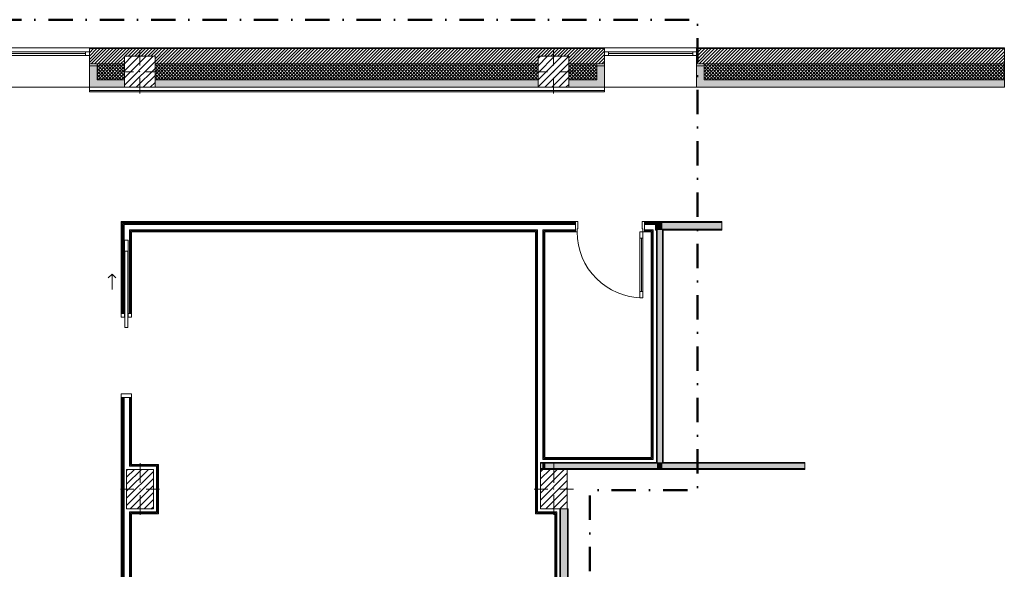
# Model space of a CAD drawing. Header units: millimetres. Extents: x -40968 to 11883, y -17757 to 4746.
# Tile 29 of 29: x -966 to 11883, y -2428 to 4746. Entities that reach past the tile are written whole.
import ezdxf

# ---------------------------------------------------------------- set-up
doc = ezdxf.new("R2010")
doc.units = ezdxf.units.MM
doc.header["$MEASUREMENT"] = 0
doc.linetypes.add('Punto & Rayas', pattern=[670.277762, 317.5, -176.388889, 0, -176.388874])
doc.linetypes.add('Wipeout_Contour', pattern=[1000, 0, -1000])
for name, color, linetype, lineweight, true_color in [('01_2D_Ambit_Pluma_Nº__242', 7, 'Continuous', 50, 0xfb0013), ('12_FAÇ_Façana_Pluma_Nº__102', 7, 'Continuous', 5, 0xcccccc), ('12_FAÇ_Façana_Pluma_Nº__174', 7, 'Continuous', 13, 0xe4ad2c), ('12_FAÇ_Façana_Pluma_Nº__176', 7, 'Continuous', 15, 0x93a0c6), ('12_FAÇ_Façana_Pluma_Nº__43', 7, 'Continuous', 5, 0xa4a4a6), ('Nuevo_08_E_Envans secs_Pluma_Nº__176', 7, 'Continuous', 15, 0x93a0c6), ('Nuevo_08_E_Envans secs_Pluma_Nº__78', 7, 'Continuous', 5, 0x00bb5e), ('Nuevo_Puertas Archicad_Pluma_Nº__23', 7, 'Continuous', 5, 0xa4a4a6), ('Nuevo_Puertas Archicad_Pluma_Nº__3', 7, 'Continuous', 5, 0xa4a4a4), ('Ventanas Archicad_Pluma_Nº__23', 7, 'Continuous', 5, 0xa4a4a6), ('Ventanas Archicad_Pluma_Nº__3', 7, 'Continuous', 5, 0xa4a4a4), ('Ventanas Archicad_Pluma_Nº__43', 7, 'Continuous', 5, 0xa4a4a6)]:
    doc.layers.add(name, color=color, linetype=linetype, lineweight=lineweight, true_color=true_color)
for name, color, linetype in [('10_ESTR_Pilars', 7, 'Continuous'), ('12_FAÇ_Façana', 7, 'Continuous'), ('Nuevo_08_E_Envans secs', 7, 'Continuous'), ('Nuevo_Puertas Archicad', 7, 'Continuous'), ('Ventanas Archicad', 7, 'Continuous')]:
    doc.layers.add(name, color=color, linetype=linetype)
for name, color, linetype, lineweight in [('10_ESTR_Pilars_Pluma_Nº__20', 1, 'Continuous', 5), ('10_ESTR_Pilars_Pluma_Nº__28', 7, 'Continuous', 20), ('10_ESTR_Pilars_Pluma_Nº__42', 8, 'Continuous', 25), ('12_FAÇ_Façana_Pluma_Nº__2', 8, 'Continuous', 5), ('12_FAÇ_Façana_Pluma_Nº__7', 7, 'Continuous', 5), ('Nuevo_08_E_Envans secs_Pluma_Nº__25', 5, 'Continuous', 5), ('Nuevo_08_E_Envans secs_Pluma_Nº__7', 7, 'Continuous', 5), ('Nuevo_Puertas Archicad_Pluma_Nº__1', 7, 'Continuous', 5), ('Ventanas Archicad_Pluma_Nº__7', 7, 'Continuous', 5)]:
    doc.layers.add(name, color=color, linetype=linetype, lineweight=lineweight)
pattern_1 = [(45, (0, 0), (-21.2132, 21.2132), [])]
pattern_2 = [(45, (0, 0), (-21.2132, 21.2132), []), (135, (0, 0), (21.2132, 21.2132), [])]
pattern_3 = [(0, (0, 0), (0, 75), [0, -75])]
pattern_4 = [(0, (0, 0), (0, 779.42), [48.75, -401.25]), (0, (225, 389.7), (0, 779.4), [48.75, -401.25]), (60, (0, 0), (-675, 389.7), [48.75, -401.25]), (60, (450, 0), (-675, 389.7), [48.75, -401.25]), (120, (48.75, 0), (675, 389.7), [48.75, -401.25]), (120, (498.75, 0), (675, 389.7), [48.75, -401.25]), (0, (0, 75), (0, 150), [0, -150, 0, -225]), (45, (75, 75), (-106.066, 106.066), [0, -112.5, 0, -187.5])]
pattern_5 = [(45, (0, 0), (-45.96194, 45.96194), [])]

# ---------------------------------------------------------------- blocks, each defined once
blk = doc.blocks.new('Ventana Vertical Multi-Faja 27_3')
at = {"layer": 'Ventanas Archicad_Pluma_Nº__23', "color": 253, "linetype": 'Continuous', "lineweight": 5, "true_color": 0xa4a4a6}
for p, q in [((-600, 0), (-550, 0)), ((-550, 0), (-550, -50)), ((550, -50), (550, 0)), ((550, 0), (600, 0)), ((-550, -50), (-600, -50)), ((600, -50), (550, -50))]:
    blk.add_line(p, q, dxfattribs=at)
at = {"layer": 'Ventanas Archicad_Pluma_Nº__3', "color": 253, "linetype": 'Continuous', "lineweight": 5, "true_color": 0xa4a4a4}
for p, q in [((-600, 50), (600, 50)), ((-550, 0), (550, 0)), ((-550, -25), (550, -25)), ((550, -50), (-550, -50)), ((-600, -465), (600, -465))]:
    blk.add_line(p, q, dxfattribs=at)
at = {"layer": 'Ventanas Archicad_Pluma_Nº__43', "color": 253, "linetype": 'Continuous', "lineweight": 5, "true_color": 0xa4a4a6}
for p, q in [((-600, -160), (-600, -185)), ((600, -160), (600, -185))]:
    blk.add_line(p, q, dxfattribs=at)
at = {"layer": 'Ventanas Archicad_Pluma_Nº__7', "color": 7, "linetype": 'Continuous', "lineweight": 5}
for p, q in [((-600, 50), (-600, 40)), ((-600, 40), (-600, 0)), ((-600, 0), (-600, -50)), ((-600, 0), (-600, -50)), ((600, 50), (600, 40)), ((600, 40), (600, 0)), ((600, 0), (600, -50)), ((600, 0), (600, -50)), ((-600, -50), (-600, -160)), ((600, -50), (600, -160)), ((-600, -185), (-600, -365)), ((-600, -185), (-600, -365)), ((600, -185), (600, -365)), ((600, -185), (600, -365)), ((-600, -365), (-600, -465)), ((-600, -365), (-600, -465)), ((600, -365), (600, -465)), ((600, -365), (600, -465))]:
    blk.add_line(p, q, dxfattribs=at)
blk = doc.blocks.new('Ventana Vertical Multi-Faja 27_4')
at = {"layer": 'Ventanas Archicad_Pluma_Nº__23', "color": 253, "linetype": 'Continuous', "lineweight": 5, "true_color": 0xa4a4a6}
for p, q in [((-600, 0), (-550, 0)), ((-550, 0), (-550, -50)), ((550, -50), (550, 0)), ((550, 0), (600, 0)), ((-550, -50), (-600, -50)), ((600, -50), (550, -50))]:
    blk.add_line(p, q, dxfattribs=at)
at = {"layer": 'Ventanas Archicad_Pluma_Nº__3', "color": 253, "linetype": 'Continuous', "lineweight": 5, "true_color": 0xa4a4a4}
for p, q in [((-600, 50), (600, 50)), ((-550, 0), (550, 0)), ((-550, -25), (550, -25)), ((550, -50), (-550, -50)), ((-600, -465), (600, -465))]:
    blk.add_line(p, q, dxfattribs=at)
at = {"layer": 'Ventanas Archicad_Pluma_Nº__43', "color": 253, "linetype": 'Continuous', "lineweight": 5, "true_color": 0xa4a4a6}
for p, q in [((-600, -160), (-600, -185)), ((600, -160), (600, -185))]:
    blk.add_line(p, q, dxfattribs=at)
at = {"layer": 'Ventanas Archicad_Pluma_Nº__7', "color": 7, "linetype": 'Continuous', "lineweight": 5}
for p, q in [((-600, 50), (-600, 40)), ((-600, 40), (-600, 0)), ((-600, 0), (-600, -50)), ((-600, 0), (-600, -50)), ((600, 50), (600, 40)), ((600, 40), (600, 0)), ((600, 0), (600, -50)), ((600, 0), (600, -50)), ((-600, -50), (-600, -160)), ((600, -50), (600, -160)), ((-600, -185), (-600, -365)), ((-600, -185), (-600, -365)), ((600, -185), (600, -365)), ((600, -185), (600, -365)), ((-600, -365), (-600, -465)), ((-600, -365), (-600, -465)), ((600, -365), (600, -465)), ((600, -365), (600, -465))]:
    blk.add_line(p, q, dxfattribs=at)
blk = doc.blocks.new('Muro_3_3', base_point=(11883, 4378))
at = {"layer": '12_FAÇ_Façana', "linetype": 'Continuous', "lineweight": 0, "true_color": 0x000000}
h = blk.add_hatch(dxfattribs=at)
h.set_pattern_fill('Yeso_0003', color=18, style=0, pattern_type=2)
h.set_pattern_definition(pattern_3)
h.paths.add_polyline_path([(-57, 4168), (-57, 4143), (43, 4143), (43, 4168)])
h = blk.add_hatch(dxfattribs=at)
h.set_pattern_fill('Yeso_0003', color=18, style=0, pattern_type=2)
h.set_pattern_definition(pattern_3)
h.paths.add_polyline_path([(6667, 4168), (6567, 4168), (6567, 4143), (6667, 4143)])
h = blk.add_hatch(dxfattribs=at)
h.set_pattern_fill('Yeso_0003', color=18, style=0, pattern_type=2)
h.set_pattern_definition(pattern_3)
h.paths.add_polyline_path([(7867, 4168), (7867, 4143), (7967, 4143), (7967, 4168)])
at = {"layer": '12_FAÇ_Façana_Pluma_Nº__102', "linetype": 'Continuous', "lineweight": 0, "true_color": 0xe5e5e5}
for points in [[(43, 3963), (43, 4143), (-57, 4143), (-57, 3863)], [(6567, 3963), (6667, 3863), (6667, 4143), (6567, 4143)], [(7967, 3963), (7967, 4143), (7867, 4143), (7867, 3863)], [(-57, 3863), (400, 3863), (400, 3963), (43, 3963)], [(800, 3963), (800, 3863), (5800, 3863), (5800, 3963)], [(6200, 3863), (6667, 3863), (6567, 3963), (6200, 3963)], [(7867, 3863), (11883, 3863), (11883, 3963), (7967, 3963)]]:
    blk.add_hatch(color=254, dxfattribs=at).paths.add_polyline_path(points)
at = {"layer": '12_FAÇ_Façana_Pluma_Nº__174', "linetype": 'Continuous', "lineweight": 13, "true_color": 0xe4ad2c}
h = blk.add_hatch(dxfattribs=at)
h.set_pattern_fill('SATE_Aislamiento_0003', color=42, style=0, pattern_type=2)
h.set_pattern_definition(pattern_2)
h.paths.add_polyline_path([(400, 4168), (43, 4168), (43, 4143), (43, 3963), (400, 3963)])
h = blk.add_hatch(dxfattribs=at)
h.set_pattern_fill('SATE_Aislamiento_0003', color=42, style=0, pattern_type=2)
h.set_pattern_definition(pattern_2)
h.paths.add_polyline_path([(800, 3963), (5800, 3963), (5800, 4168), (800, 4168)])
h = blk.add_hatch(dxfattribs=at)
h.set_pattern_fill('SATE_Aislamiento_0003', color=42, style=0, pattern_type=2)
h.set_pattern_definition(pattern_2)
h.paths.add_polyline_path([(6200, 4168), (6200, 3963), (6567, 3963), (6567, 4143), (6567, 4168)])
h = blk.add_hatch(dxfattribs=at)
h.set_pattern_fill('SATE_Aislamiento_0003', color=42, style=0, pattern_type=2)
h.set_pattern_definition(pattern_2)
h.paths.add_polyline_path([(11883, 4168), (7967, 4168), (7967, 4143), (7967, 3963), (11883, 3963)])
at = {"layer": '12_FAÇ_Façana_Pluma_Nº__176', "linetype": 'Continuous', "lineweight": 0, "true_color": 0x495063}
for points in [[(-57, 4378), (-57, 4368), (6667, 4368), (6667, 4378)], [(7867, 4368), (11883, 4368), (11883, 4378), (7867, 4378)]]:
    blk.add_hatch(color=251, dxfattribs=at).paths.add_polyline_path(points)
at = {"layer": '12_FAÇ_Façana_Pluma_Nº__2', "linetype": 'Continuous', "lineweight": 5}
h = blk.add_hatch(dxfattribs=at)
h.set_pattern_fill('Ceramic_0003', color=8, style=0, pattern_type=2)
h.set_pattern_definition(pattern_1)
h.paths.add_polyline_path([(-57, 4168), (400, 4168), (400, 4268), (800, 4268), (800, 4168), (5800, 4168), (5800, 4268), (6200, 4268), (6200, 4168), (6667, 4168), (6667, 4368), (-57, 4368)])
h = blk.add_hatch(dxfattribs=at)
h.set_pattern_fill('Ceramic_0003', color=8, style=0, pattern_type=2)
h.set_pattern_definition(pattern_1)
h.paths.add_polyline_path([(11883, 4368), (7867, 4368), (7867, 4168), (11883, 4168)])
at = {"layer": '12_FAÇ_Façana_Pluma_Nº__43', "color": 253, "linetype": 'Continuous', "lineweight": 5, "true_color": 0xa4a4a6}
for p, q in [((-57, 4168), (-57, 4143)), ((43, 4168), (-57, 4168)), ((-57, 4143), (43, 4143)), ((43, 4143), (43, 4168)), ((6567, 4168), (6667, 4168)), ((6567, 4143), (6567, 4168)), ((6667, 4143), (6567, 4143)), ((6667, 4168), (6667, 4143)), ((7867, 4168), (7867, 4143)), ((7967, 4168), (7867, 4168)), ((7867, 4143), (7967, 4143)), ((7967, 4143), (7967, 4168))]:
    blk.add_line(p, q, dxfattribs=at)
at = {"layer": '12_FAÇ_Façana_Pluma_Nº__7', "color": 7, "linetype": 'Continuous', "lineweight": 5}
for p, q in [((-57, 4378), (-57, 4368)), ((6667, 4378), (6667, 4368)), ((7867, 4378), (7867, 4368)), ((6667, 4368), (-57, 4368)), ((-57, 4368), (-57, 4328)), ((-57, 4328), (-57, 4278)), ((-57, 4278), (-57, 4168)), ((6667, 4368), (6667, 4328)), ((6667, 4328), (6667, 4278)), ((6667, 4278), (6667, 4168)), ((11883, 4368), (7867, 4368)), ((7867, 4368), (7867, 4328)), ((7867, 4328), (7867, 4278)), ((7867, 4278), (7867, 4168)), ((-57, 4143), (-57, 3963)), ((-57, 4143), (-57, 3963)), ((400, 4168), (43, 4168)), ((43, 3963), (43, 4143)), ((5800, 4168), (800, 4168)), ((6567, 4168), (6200, 4168)), ((6567, 3963), (6567, 4143)), ((6667, 4143), (6667, 3963)), ((6667, 4143), (6667, 3963)), ((7867, 4143), (7867, 3963)), ((7867, 4143), (7867, 3963)), ((11883, 4168), (7967, 4168)), ((7967, 3963), (7967, 4143)), ((-57, 3963), (-57, 3863)), ((-57, 3963), (-57, 3863)), ((43, 3963), (400, 3963)), ((800, 3963), (5800, 3963)), ((6200, 3963), (6567, 3963)), ((6667, 3963), (6667, 3863)), ((6667, 3963), (6667, 3863)), ((7867, 3963), (7867, 3863)), ((7867, 3963), (7867, 3863)), ((7967, 3963), (11883, 3963))]:
    blk.add_line(p, q, dxfattribs=at)
at = {"layer": '12_FAÇ_Façana_Pluma_Nº__7', "color": 7, "linetype": 'Continuous', "lineweight": 5, "flags": 128}
for points in [[(6667, 4378), (-57, 4378)], [(11883, 4378), (7867, 4378)], [(11883, 3863), (11883, 4378)], [(-57, 3863), (400, 3863)], [(800, 3863), (5800, 3863)], [(6200, 3863), (6667, 3863)], [(7867, 3863), (11883, 3863)]]:
    blk.add_lwpolyline(points, dxfattribs=at)
at = {"layer": 'Ventanas Archicad', "color": 253, "linetype": 'Continuous', "lineweight": 5, "true_color": 0xa4a4a6, "zscale": 1000}
for name, p in [('Ventana Vertical Multi-Faja 27_3', (-657, 4328)), ('Ventana Vertical Multi-Faja 27_4', (7267, 4328))]:
    blk.add_blockref(name, p, dxfattribs=at)
blk = doc.blocks.new('Muro_59_3', base_point=(8198, 2000))
at = {"layer": '12_FAÇ_Façana_Pluma_Nº__102', "linetype": 'Continuous', "lineweight": 0, "true_color": 0xe5e5e5}
for points in [[(7352, 2100), (7332, 2100), (7332, 2010), (7352, 2010)], [(7352, 2010), (7422, 2010), (7422, 2100), (7352, 2100)], [(7422, 2010), (8198, 2010), (8198, 2100), (7422, 2100)]]:
    blk.add_hatch(color=254, dxfattribs=at).paths.add_polyline_path(points)
at = {"layer": '12_FAÇ_Façana_Pluma_Nº__176', "linetype": 'Continuous', "lineweight": 0, "true_color": 0x495063}
for points in [[(8198, 2110), (7332, 2110), (7332, 2100), (8198, 2100)], [(7342, 2010), (7332, 2010), (7332, 2000), (7342, 2000)], [(7342, 2000), (7352, 2000), (7352, 2010), (7342, 2010)], [(7422, 2000), (7432, 2000), (7432, 2010), (7422, 2010)], [(7432, 2000), (8198, 2000), (8198, 2010), (7432, 2010)]]:
    blk.add_hatch(color=251, dxfattribs=at).paths.add_polyline_path(points)
at = {"layer": '12_FAÇ_Façana_Pluma_Nº__7', "color": 7, "linetype": 'Continuous', "lineweight": 5}
for p, q in [((7352, 2100), (7332, 2100)), ((7422, 2100), (7352, 2100)), ((8198, 2100), (7422, 2100)), ((7332, 2010), (7352, 2010)), ((7352, 2010), (7352, 2000)), ((7422, 2000), (7422, 2010)), ((7422, 2010), (8198, 2010))]:
    blk.add_line(p, q, dxfattribs=at)
at = {"layer": '12_FAÇ_Façana_Pluma_Nº__7', "color": 7, "linetype": 'Continuous', "lineweight": 5, "flags": 128}
for points in [[(8198, 2110), (7332, 2110)], [(7332, 2110), (7332, 2000)], [(8198, 2000), (8198, 2110)], [(7332, 2000), (7342, 2000)], [(7432, 2000), (8198, 2000)]]:
    blk.add_lwpolyline(points, dxfattribs=at)
blk = doc.blocks.new('Muro_71_3', base_point=(5832, -1124))
at = {"layer": '12_FAÇ_Façana_Pluma_Nº__102', "linetype": 'Continuous', "lineweight": 0, "true_color": 0xe5e5e5}
for points in [[(7352, -1044), (5832, -1044), (5832, -1114), (7352, -1114)], [(7422, -1044), (7352, -1044), (7352, -1114), (7422, -1114)], [(7422, -1114), (9279, -1114), (9279, -1044), (7422, -1044)]]:
    blk.add_hatch(color=254, dxfattribs=at).paths.add_polyline_path(points)
at = {"layer": '12_FAÇ_Façana_Pluma_Nº__176', "linetype": 'Continuous', "lineweight": 0, "true_color": 0x495063}
for points in [[(7342, -1034), (5832, -1034), (5832, -1044), (7342, -1044)], [(5832, -1124), (9279, -1124), (9279, -1114), (5832, -1114)], [(7352, -1034), (7342, -1034), (7342, -1044), (7352, -1044)], [(7432, -1034), (7422, -1034), (7422, -1044), (7432, -1044)], [(7432, -1044), (9279, -1044), (9279, -1034), (7432, -1034)]]:
    blk.add_hatch(color=251, dxfattribs=at).paths.add_polyline_path(points)
at = {"layer": '12_FAÇ_Façana_Pluma_Nº__7', "color": 7, "linetype": 'Continuous', "lineweight": 5}
for p, q in [((7352, -1044), (5832, -1044)), ((5832, -1114), (7352, -1114)), ((7352, -1034), (7352, -1044)), ((7352, -1114), (7422, -1114)), ((7422, -1044), (7422, -1034)), ((9279, -1044), (7422, -1044)), ((7422, -1114), (9279, -1114))]:
    blk.add_line(p, q, dxfattribs=at)
at = {"layer": '12_FAÇ_Façana_Pluma_Nº__7', "color": 7, "linetype": 'Continuous', "lineweight": 5, "flags": 128}
for points in [[(7342, -1034), (5832, -1034)], [(5832, -1034), (5832, -1124)], [(6179, -1124), (9279, -1124)], [(9279, -1034), (7432, -1034)], [(9279, -1124), (9279, -1034)]]:
    blk.add_lwpolyline(points, dxfattribs=at)
blk = doc.blocks.new('Muro_73_3', base_point=(7432, -1124))
at = {"layer": '12_FAÇ_Façana_Pluma_Nº__102', "linetype": 'Continuous', "lineweight": 0, "true_color": 0xe5e5e5}
for points in [[(7352, 2000), (7422, 2000), (7422, 2010), (7352, 2010)], [(7422, -1034), (7422, 2000), (7352, 2000), (7352, -1034)], [(7422, -1034), (7352, -1034), (7352, -1044), (7422, -1044)]]:
    blk.add_hatch(color=254, dxfattribs=at).paths.add_polyline_path(points)
at = {"layer": '12_FAÇ_Façana_Pluma_Nº__176', "linetype": 'Continuous', "lineweight": 0, "true_color": 0x495063}
for points in [[(7342, 2000), (7342, -1034), (7352, -1034), (7352, 2000)], [(7432, -1034), (7432, 2000), (7422, 2000), (7422, -1034)]]:
    blk.add_hatch(color=251, dxfattribs=at).paths.add_polyline_path(points)
at = {"layer": '12_FAÇ_Façana_Pluma_Nº__7', "color": 7, "linetype": 'Continuous', "lineweight": 5}
for p, q in [((7352, 2010), (7352, 2000)), ((7352, 2000), (7352, -1034)), ((7422, 2000), (7422, 2010)), ((7422, -1034), (7422, 2000)), ((7352, -1034), (7352, -1044)), ((7422, -1044), (7422, -1034))]:
    blk.add_line(p, q, dxfattribs=at)
at = {"layer": '12_FAÇ_Façana_Pluma_Nº__7', "color": 7, "linetype": 'Continuous', "lineweight": 5, "flags": 128}
for points in [[(7342, 2000), (7342, -1034)], [(7432, -1034), (7432, 2000)]]:
    blk.add_lwpolyline(points, dxfattribs=at)
blk = doc.blocks.new('Puerta Corredera Empotrada 27_4')
at = {"layer": 'Nuevo_Puertas Archicad', "linetype": 'Continuous', "lineweight": 0, "true_color": 0xffffff}
h = blk.add_hatch(dxfattribs=at)
h.set_pattern_fill('Hormigón_en_Masa_0003', style=0, pattern_type=2)
h.set_pattern_definition(pattern_4)
h.paths.add_polyline_path([(363, -47), (363, -87), (1363, -87), (1363, -47)])
at = {"layer": 'Nuevo_Puertas Archicad_Pluma_Nº__1', "color": 7, "linetype": 'Continuous', "lineweight": 5}
for p, q in [((-550, 0), (-550, -6)), ((-550, 0), (-550, -6)), ((550, 0), (550, -6)), ((550, 0), (550, -6)), ((-550, -6), (-550, -12)), ((-550, -6), (-550, -12)), ((-550, -12), (-550, -25)), ((-550, -12), (-550, -25)), ((-550, -25), (-550, -38)), ((-550, -25), (-550, -38)), ((-550, -38), (-550, -108)), ((-550, -38), (-550, -108)), ((-550, -108), (-550, -121)), ((-550, -108), (-550, -121)), ((-550, -121), (-550, -134)), ((-550, -121), (-550, -134)), ((550, -6), (550, -12)), ((550, -6), (550, -12)), ((550, -12), (550, -25)), ((550, -12), (550, -25)), ((550, -25), (550, -38)), ((550, -25), (550, -38)), ((550, -38), (550, -42)), ((550, -38), (550, -42)), ((550, -92), (550, -108)), ((550, -92), (550, -108)), ((550, -108), (550, -121)), ((550, -108), (550, -121)), ((550, -121), (550, -134)), ((550, -121), (550, -134))]:
    blk.add_line(p, q, dxfattribs=at)
at = {"layer": 'Nuevo_Puertas Archicad_Pluma_Nº__23', "color": 253, "linetype": 'Continuous', "lineweight": 5, "true_color": 0xa4a4a6}
for p, q in [((-500, 0), (-550, 0)), ((-550, 0), (-550, -134)), ((-500, -134), (-500, 0)), ((550, 0), (500, 0)), ((500, 0), (500, -42)), ((550, -42), (550, 0)), ((500, -42), (550, -42)), ((550, -92), (500, -92)), ((500, -92), (500, -134)), ((550, -134), (550, -92)), ((-550, -134), (-500, -134)), ((500, -134), (550, -134))]:
    blk.add_line(p, q, dxfattribs=at)
at = {"layer": 'Nuevo_Puertas Archicad_Pluma_Nº__3', "color": 253, "linetype": 'Continuous', "lineweight": 5, "true_color": 0xa4a4a4}
for p, q in [((1063, 120), (1013, 170)), ((863, 120), (1063, 120)), ((1063, 120), (1013, 70)), ((363, -47), (1363, -47)), ((363, -87), (363, -47)), ((1363, -87), (363, -87)), ((1363, -47), (1363, -87))]:
    blk.add_line(p, q, dxfattribs=at)
blk = doc.blocks.new('Muro_80_3', base_point=(359, -9207))
at = {"layer": 'Nuevo_08_E_Envans secs_Pluma_Nº__25', "color": 5, "linetype": 'Continuous', "lineweight": 5}
for p, q in [((480, -1084), (467, -1084)), ((493, -1071), (480, -1071)), ((467, -1679), (480, -1679)), ((480, -1692), (493, -1692))]:
    blk.add_line(p, q, dxfattribs=at)
at = {"layer": 'Nuevo_08_E_Envans secs_Pluma_Nº__78', "color": 112, "linetype": 'Continuous', "lineweight": 5, "true_color": 0x00bb5e}
for p, q in [((371, 2104), (365, 2104)), ((365, 913), (365, 2104)), ((384, 2098), (371, 2098)), ((371, 913), (371, 2098)), ((384, 913), (384, 2085)), ((467, 2072), (397, 2072)), ((397, 913), (397, 2072)), ((480, 2002), (467, 2002)), ((467, 913), (467, 2002)), ((480, 913), (480, 1989)), ((401, 1868), (451, 1868)), ((401, 913), (401, 1868)), ((451, 1868), (451, 913)), ((359, 913), (365, 913)), ((365, 913), (371, 913)), ((371, 913), (384, 913)), ((384, 913), (397, 913)), ((397, 913), (401, 913)), ((451, 913), (467, 913)), ((467, 913), (480, 913)), ((480, 913), (493, 913)), ((359, -187), (365, -187)), ((365, -3609), (365, -187)), ((365, -187), (371, -187)), ((371, -3609), (371, -187)), ((371, -187), (384, -187)), ((384, -3609), (384, -187)), ((384, -187), (397, -187)), ((397, -3609), (397, -187)), ((397, -187), (467, -187)), ((467, -1084), (467, -187)), ((467, -187), (480, -187)), ((480, -1071), (480, -187)), ((480, -187), (493, -187)), ((467, -3609), (467, -1679)), ((480, -3609), (480, -1692))]:
    blk.add_line(p, q, dxfattribs=at)
at = {"layer": 'Nuevo_08_E_Envans secs_Pluma_Nº__78', "color": 112, "linetype": 'Continuous', "lineweight": 5, "true_color": 0x00bb5e, "flags": 128}
for points in [[(359, 2110), (365, 2110)], [(359, 2110), (359, 913)], [(493, 913), (493, 1976)], [(359, -187), (359, -3609)], [(493, -1058), (493, -187)], [(493, -3609), (493, -1705)]]:
    blk.add_lwpolyline(points, dxfattribs=at)
at = {"layer": 'Nuevo_Puertas Archicad', "color": 253, "linetype": 'Continuous', "lineweight": 5, "true_color": 0xa4a4a6, "zscale": 1000, "rotation": 89.99999999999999}
blk.add_blockref('Puerta Corredera Empotrada 27_4', (359, 363), dxfattribs=at)
blk = doc.blocks.new('Muro_82_3', base_point=(5763, -1124))
at = {"layer": 'Nuevo_08_E_Envans secs_Pluma_Nº__25', "color": 5, "linetype": 'Continuous', "lineweight": 5}
for p, q in [((5872, -994), (5859, -994)), ((5885, -981), (5872, -981)), ((5859, -1034), (5872, -1034)), ((5872, -1034), (5885, -1034))]:
    blk.add_line(p, q, dxfattribs=at)
at = {"layer": 'Nuevo_08_E_Envans secs_Pluma_Nº__78', "color": 112, "linetype": 'Continuous', "lineweight": 5, "true_color": 0x00bb5e}
for p, q in [((5776, 1989), (5776, 1976)), ((5776, -1124), (5776, 1976)), ((5789, 2002), (5789, 1989)), ((5789, 1989), (5789, 1976)), ((5789, -1124), (5789, 1976)), ((5859, 1989), (5859, 2002)), ((5859, 1976), (5859, 1989)), ((5859, -994), (5859, 1976)), ((5872, 1976), (5872, 1989)), ((5872, -981), (5872, 1976)), ((5859, -1124), (5859, -1034)), ((5872, -1124), (5872, -1034))]:
    blk.add_line(p, q, dxfattribs=at)
at = {"layer": 'Nuevo_08_E_Envans secs_Pluma_Nº__78', "color": 112, "linetype": 'Continuous', "lineweight": 5, "true_color": 0x00bb5e, "flags": 128}
for points in [[(5763, 1976), (5763, -1124)], [(5885, -968), (5885, 1976)], [(5885, -1124), (5885, -1034)]]:
    blk.add_lwpolyline(points, dxfattribs=at)
blk = doc.blocks.new('Puerta Metal 27')
at = {"layer": 'Nuevo_Puertas Archicad', "linetype": 'Continuous', "lineweight": 0, "true_color": 0xffffff}
h = blk.add_hatch(dxfattribs=at)
h.set_pattern_fill('Hormigón_en_Masa_0003', style=0, pattern_type=2)
h.set_pattern_definition(pattern_4)
h.paths.add_polyline_path([(430, 860), (390, 860), (390, 780), (430, 780)])
h = blk.add_hatch(dxfattribs=at)
h.set_pattern_fill('Hormigón_en_Masa_0003', style=0, pattern_type=2)
h.set_pattern_definition(pattern_4)
h.paths.add_polyline_path([(390, 0), (430, 0), (430, 80), (390, 80)])
at = {"layer": 'Nuevo_Puertas Archicad_Pluma_Nº__1', "color": 7, "linetype": 'Continuous', "lineweight": 5}
for p, q in [((390, 780), (390, 860)), ((390, 860), (430, 860)), ((430, 780), (390, 780)), ((410, 780), (410, 80)), ((430, 860), (430, 780)), ((-430, 0), (-450, 0)), ((-450, 0), (-450, -134)), ((-450, -13), (-450, 0)), ((-450, -13), (-450, 0)), ((-430, -40), (-430, 0)), ((390, 0), (390, 80)), ((390, 80), (430, 80)), ((430, 0), (390, 0)), ((430, 80), (430, 0)), ((450, 0), (430, 0)), ((430, 0), (430, -40)), ((450, -134), (450, 0)), ((450, -13), (450, 0)), ((450, -13), (450, 0)), ((-450, -26), (-450, -13)), ((-450, -26), (-450, -13)), ((-450, -96), (-450, -26)), ((-450, -96), (-450, -26)), ((-450, -109), (-450, -96)), ((-450, -109), (-450, -96)), ((-450, -122), (-450, -109)), ((-450, -122), (-450, -109)), ((-450, -128), (-450, -122)), ((-450, -128), (-450, -122)), ((-450, -134), (-450, -128)), ((-450, -134), (-450, -128)), ((-418, -40), (-430, -40)), ((-418, -134), (-418, -40)), ((430, -40), (418, -40)), ((418, -40), (418, -134)), ((450, -26), (450, -13)), ((450, -26), (450, -13)), ((450, -96), (450, -26)), ((450, -96), (450, -26)), ((450, -109), (450, -96)), ((450, -109), (450, -96)), ((450, -122), (450, -109)), ((450, -122), (450, -109)), ((450, -128), (450, -122)), ((450, -128), (450, -122)), ((450, -134), (450, -128)), ((450, -134), (450, -128)), ((-450, -134), (-418, -134)), ((418, -134), (450, -134))]:
    blk.add_line(p, q, dxfattribs=at)
at = {"layer": 'Nuevo_Puertas Archicad_Pluma_Nº__1', "color": 7, "linetype": 'Continuous', "lineweight": 5, "flags": 128}
for points in [[(410, 780), (410, 80), (390, 80), (390, 780)], [(430, 780), (430, 80), (410, 80), (410, 780)]]:
    blk.add_lwpolyline(points, close=True, dxfattribs=at)
at = {"layer": 'Nuevo_Puertas Archicad_Pluma_Nº__3', "color": 253, "linetype": 'Continuous', "lineweight": 5, "true_color": 0xa4a4a4}
blk.add_arc((430, 0), 860, 90, 180, dxfattribs=at)
blk = doc.blocks.new('Muro_83_3', base_point=(359, 2110))
at = {"layer": 'Nuevo_08_E_Envans secs_Pluma_Nº__25', "color": 5, "linetype": 'Continuous', "lineweight": 5}
blk.add_line((7302, 1989), (7302, 2002), dxfattribs=at)
at = {"layer": 'Nuevo_08_E_Envans secs_Pluma_Nº__78', "color": 112, "linetype": 'Continuous', "lineweight": 5, "true_color": 0x00bb5e}
for p, q in [((371, 2104), (365, 2104)), ((371, 2104), (6287, 2104)), ((384, 2098), (371, 2098)), ((384, 2098), (6287, 2098)), ((384, 2085), (6287, 2085)), ((467, 2072), (397, 2072)), ((467, 2072), (6287, 2072)), ((6287, 2110), (6287, 2104)), ((6287, 2104), (6287, 2098)), ((6287, 2098), (6287, 2085)), ((6287, 2085), (6287, 2072)), ((6287, 2072), (6287, 2002)), ((7187, 2110), (7187, 2104)), ((7187, 2104), (7339, 2104)), ((7187, 2104), (7187, 2098)), ((7187, 2098), (7336, 2098)), ((7187, 2098), (7187, 2085)), ((7187, 2085), (7330, 2085)), ((7187, 2085), (7187, 2072)), ((7187, 2072), (7323, 2072)), ((7187, 2072), (7187, 2002)), ((7342, 2072), (7323, 2072)), ((7342, 2085), (7330, 2085)), ((7342, 2098), (7336, 2098)), ((7342, 2104), (7339, 2104)), ((480, 2002), (467, 2002)), ((480, 2002), (5789, 2002)), ((480, 1989), (5776, 1989)), ((5776, 1989), (5776, 1976)), ((5789, 2002), (5789, 1989)), ((5859, 1989), (5859, 2002)), ((5859, 2002), (6287, 2002)), ((5872, 1976), (5872, 1989)), ((5872, 1989), (6287, 1989)), ((6287, 2002), (6287, 1989)), ((6287, 1989), (6287, 1976)), ((7187, 2002), (7289, 2002)), ((7187, 2002), (7187, 1989)), ((7187, 1989), (7283, 1989)), ((7187, 1989), (7187, 1976)), ((7289, 1989), (7283, 1989)), ((7289, 2002), (7289, 2002)), ((7302, 2002), (7289, 2002))]:
    blk.add_line(p, q, dxfattribs=at)
at = {"layer": 'Nuevo_08_E_Envans secs_Pluma_Nº__78', "color": 112, "linetype": 'Continuous', "lineweight": 5, "true_color": 0x00bb5e, "flags": 128}
for points in [[(6287, 2110), (365, 2110)], [(7342, 2110), (7187, 2110)], [(7342, 2110), (7342, 2104)], [(7342, 2104), (7342, 2098)], [(7342, 2098), (7342, 2085)], [(7342, 2085), (7342, 2072)], [(7342, 2072), (7342, 2002)], [(493, 1976), (5763, 1976)], [(5885, 1976), (6287, 1976)], [(7187, 1976), (7276, 1976)]]:
    blk.add_lwpolyline(points, dxfattribs=at)
at = {"layer": 'Nuevo_Puertas Archicad', "color": 253, "linetype": 'Continuous', "lineweight": 5, "true_color": 0xa4a4a6, "xscale": -1, "zscale": 1000, "rotation": 180}
blk.add_blockref('Puerta Metal 27', (6737, 1976), dxfattribs=at)
blk = doc.blocks.new('Muro_103_3', base_point=(6082, -9207))
at = {"layer": '12_FAÇ_Façana_Pluma_Nº__102', "linetype": 'Continuous', "lineweight": 0, "true_color": 0xe5e5e5}
blk.add_hatch(color=254, dxfattribs=at).paths.add_polyline_path([(6092, -9207), (6182, -9207), (6182, -1639), (6092, -1639), (6092, -6989), (6179, -6989), (6179, -7439), (6092, -7439)])
at = {"layer": '12_FAÇ_Façana_Pluma_Nº__176', "linetype": 'Continuous', "lineweight": 0, "true_color": 0x495063}
for points in [[(6092, -5293), (6092, -1639), (6082, -1639), (6082, -5293)], [(6192, -9207), (6192, -1639), (6182, -1639), (6182, -9207)]]:
    blk.add_hatch(color=251, dxfattribs=at).paths.add_polyline_path(points)
at = {"layer": '12_FAÇ_Façana_Pluma_Nº__7', "color": 7, "linetype": 'Continuous', "lineweight": 5}
for p, q in [((6092, -1639), (6092, -5293)), ((6182, -9207), (6182, -1639))]:
    blk.add_line(p, q, dxfattribs=at)
at = {"layer": '12_FAÇ_Façana_Pluma_Nº__7', "color": 7, "linetype": 'Continuous', "lineweight": 5, "flags": 128}
for points in [[(6082, -1639), (6082, -5293)], [(6192, -1639), (6179, -1639)], [(6192, -9207), (6192, -1639)]]:
    blk.add_lwpolyline(points, dxfattribs=at)
blk = doc.blocks.new('Muro_107_3', base_point=(845, -1705))
at = {"layer": 'Nuevo_08_E_Envans secs_Pluma_Nº__25', "color": 5, "linetype": 'Continuous', "lineweight": 5}
for p, q in [((819, -1084), (779, -1084)), ((819, -1124), (819, -1084)), ((819, -1639), (819, -1124)), ((832, -1084), (832, -1071)), ((832, -1679), (832, -1084)), ((819, -1679), (819, -1639)), ((779, -1679), (819, -1679)), ((832, -1692), (832, -1679))]:
    blk.add_line(p, q, dxfattribs=at)
at = {"layer": 'Nuevo_08_E_Envans secs_Pluma_Nº__25', "color": 5, "linetype": 'Continuous', "lineweight": 5, "flags": 128}
for points in [[(845, -1058), (832, -1058)], [(845, -1705), (845, -1058)], [(845, -1705), (832, -1705)]]:
    blk.add_lwpolyline(points, dxfattribs=at)
blk = doc.blocks.new('Muro_108_3', base_point=(845, -1058))
at = {"layer": 'Nuevo_08_E_Envans secs_Pluma_Nº__25', "color": 5, "linetype": 'Continuous', "lineweight": 5}
for p, q in [((480, -1084), (467, -1084)), ((493, -1071), (480, -1071)), ((493, -1084), (480, -1084)), ((819, -1071), (493, -1071)), ((779, -1084), (493, -1084)), ((819, -1084), (779, -1084)), ((832, -1071), (819, -1071))]:
    blk.add_line(p, q, dxfattribs=at)
at = {"layer": 'Nuevo_08_E_Envans secs_Pluma_Nº__25', "color": 5, "linetype": 'Continuous', "lineweight": 5, "flags": 128}
blk.add_lwpolyline([(832, -1058), (493, -1058)], dxfattribs=at)
blk = doc.blocks.new('Muro_109_3', base_point=(845, -1705))
at = {"layer": 'Nuevo_08_E_Envans secs_Pluma_Nº__25', "color": 5, "linetype": 'Continuous', "lineweight": 5}
for p, q in [((467, -1679), (480, -1679)), ((480, -1679), (493, -1679)), ((480, -1692), (493, -1692)), ((493, -1679), (779, -1679)), ((493, -1692), (819, -1692)), ((779, -1679), (819, -1679)), ((819, -1692), (832, -1692))]:
    blk.add_line(p, q, dxfattribs=at)
at = {"layer": 'Nuevo_08_E_Envans secs_Pluma_Nº__25', "color": 5, "linetype": 'Continuous', "lineweight": 5, "flags": 128}
blk.add_lwpolyline([(493, -1705), (832, -1705)], dxfattribs=at)
blk = doc.blocks.new('Muro_110_3', base_point=(7276, 2110))
at = {"layer": 'Nuevo_08_E_Envans secs_Pluma_Nº__25', "color": 5, "linetype": 'Continuous', "lineweight": 5}
for p, q in [((7289, 1989), (7289, -981)), ((7302, 1989), (7302, 2002)), ((7302, 1989), (7302, -994)), ((7289, -994), (7302, -994))]:
    blk.add_line(p, q, dxfattribs=at)
at = {"layer": 'Nuevo_08_E_Envans secs_Pluma_Nº__25', "color": 5, "linetype": 'Continuous', "lineweight": 5, "flags": 128}
for points in [[(7276, 1976), (7276, -968)], [(7342, -1034), (7342, 2002)], [(7342, -1034), (7302, -1034)]]:
    blk.add_lwpolyline(points, dxfattribs=at)
blk = doc.blocks.new('Muro_111_3', base_point=(7276, -968))
at = {"layer": 'Nuevo_08_E_Envans secs_Pluma_Nº__25', "color": 5, "linetype": 'Continuous', "lineweight": 5}
for p, q in [((5872, -994), (5859, -994)), ((5885, -981), (5872, -981)), ((5885, -994), (5872, -994)), ((7289, -981), (5885, -981)), ((7289, -994), (5885, -994)), ((7289, -994), (7302, -994)), ((5859, -1034), (5872, -1034)), ((5872, -1034), (5885, -1034))]:
    blk.add_line(p, q, dxfattribs=at)
at = {"layer": 'Nuevo_08_E_Envans secs_Pluma_Nº__25', "color": 5, "linetype": 'Continuous', "lineweight": 5, "flags": 128}
for points in [[(7276, -968), (5885, -968)], [(5885, -1034), (7302, -1034)]]:
    blk.add_lwpolyline(points, dxfattribs=at)
blk = doc.blocks.new('Muro_112_3', base_point=(6016, -1705))
at = {"layer": 'Nuevo_08_E_Envans secs_Pluma_Nº__25', "color": 5, "linetype": 'Continuous', "lineweight": 5}
for p, q in [((5789, -1639), (5789, -1679)), ((5776, -1692), (5789, -1692)), ((5789, -1679), (5829, -1679)), ((5789, -1692), (6029, -1692)), ((5829, -1679), (6042, -1679)), ((6042, -1692), (6042, -1679))]:
    blk.add_line(p, q, dxfattribs=at)
at = {"layer": 'Nuevo_08_E_Envans secs_Pluma_Nº__25', "color": 5, "linetype": 'Continuous', "lineweight": 5, "flags": 128}
for points in [[(6082, -1639), (6082, -1679)], [(5763, -1705), (5763, -1692)], [(5763, -1705), (6016, -1705)]]:
    blk.add_lwpolyline(points, dxfattribs=at)
blk = doc.blocks.new('Muro_113_3', base_point=(5763, -1124))
at = {"layer": 'Nuevo_08_E_Envans secs_Pluma_Nº__25', "color": 5, "linetype": 'Continuous', "lineweight": 5}
for p, q in [((5776, -1124), (5776, -1679)), ((5789, -1124), (5789, -1639)), ((5789, -1639), (5789, -1679)), ((5776, -1679), (5776, -1692))]:
    blk.add_line(p, q, dxfattribs=at)
at = {"layer": 'Nuevo_08_E_Envans secs_Pluma_Nº__25', "color": 5, "linetype": 'Continuous', "lineweight": 5, "flags": 128}
blk.add_lwpolyline([(5763, -1124), (5763, -1692)], dxfattribs=at)
blk = doc.blocks.new('Muro_114_3', base_point=(6016, -1705))
at = {"layer": 'Nuevo_08_E_Envans secs_Pluma_Nº__25', "color": 5, "linetype": 'Continuous', "lineweight": 5}
for p, q in [((6029, -1692), (6029, -5280)), ((6042, -1692), (6042, -1679)), ((6042, -1692), (6042, -5293)), ((6029, -5376), (6029, -6283)), ((6042, -5363), (6042, -6283))]:
    blk.add_line(p, q, dxfattribs=at)
at = {"layer": 'Nuevo_08_E_Envans secs_Pluma_Nº__25', "color": 5, "linetype": 'Continuous', "lineweight": 5, "flags": 128}
for points in [[(6016, -1705), (6016, -5267)], [(6082, -5293), (6082, -1679)], [(6016, -5389), (6016, -6283)], [(6082, -6283), (6082, -5363)]]:
    blk.add_lwpolyline(points, dxfattribs=at)
at = {"layer": 'Nuevo_08_E_Envans secs_Pluma_Nº__78', "color": 112, "linetype": 'Continuous', "lineweight": 5, "true_color": 0x00bb5e}
for p, q in [((6029, -5280), (6016, -5280)), ((6016, -5376), (6029, -5376)), ((6042, -5293), (6029, -5293)), ((6029, -5363), (6042, -5363))]:
    blk.add_line(p, q, dxfattribs=at)
blk = doc.blocks.new('Muro_161_3', base_point=(-57, 3863))
at = {"layer": 'Nuevo_08_E_Envans secs_Pluma_Nº__176', "linetype": 'Continuous', "lineweight": 0, "true_color": 0x495063}
blk.add_hatch(color=251, dxfattribs=at).paths.add_polyline_path([(-57, 3803), (6667, 3803), (6667, 3823), (-57, 3823)])
at = {"layer": 'Nuevo_08_E_Envans secs_Pluma_Nº__7', "color": 7, "linetype": 'Continuous', "lineweight": 5}
blk.add_line((-57, 3823), (6667, 3823), dxfattribs=at)
at = {"layer": 'Nuevo_08_E_Envans secs_Pluma_Nº__7', "color": 7, "linetype": 'Continuous', "lineweight": 5, "flags": 128}
for points in [[(400, 3863), (-57, 3863)], [(-57, 3863), (-57, 3803)], [(5800, 3863), (800, 3863)], [(6667, 3863), (6200, 3863)], [(6667, 3803), (6667, 3863)], [(-57, 3803), (6667, 3803)]]:
    blk.add_lwpolyline(points, dxfattribs=at)
blk = doc.blocks.new('Pilar_7_3', base_point=(604, -1381))
at = {"color": 254, "linetype": 'Wipeout_Contour', "lineweight": 0, "ltscale": 6079.514432}
blk.add_wipeout([(429, -1639), (779, -1639), (779, -1124), (429, -1124)], dxfattribs=at).dxf.layer = '10_ESTR_Pilars'
at = {"layer": '10_ESTR_Pilars_Pluma_Nº__42', "linetype": 'Continuous', "lineweight": 25}
h = blk.add_hatch(dxfattribs=at)
h.set_pattern_fill('00_GCT_trama_45º_e1_400__07', color=8, style=0, pattern_type=2)
h.set_pattern_definition(pattern_5)
h.paths.add_polyline_path([(429, -1639), (779, -1639), (779, -1124), (429, -1124)])
at = {"layer": '10_ESTR_Pilars_Pluma_Nº__20', "color": 1, "linetype": 'Continuous', "lineweight": 5}
for p, q in [((604, -1301), (604, -1044)), ((524, -1381), (349, -1381)), ((684, -1381), (859, -1381)), ((604, -1461), (604, -1719))]:
    blk.add_line(p, q, dxfattribs=at)
blk.add_point((604, -1381), dxfattribs=at)
at = {"layer": '10_ESTR_Pilars_Pluma_Nº__28', "color": 7, "linetype": 'Continuous', "lineweight": 20, "flags": 128}
blk.add_lwpolyline([(429, -1639), (779, -1639), (779, -1124), (429, -1124)], close=True, dxfattribs=at)
blk = doc.blocks.new('Pilar_8_3', base_point=(6004, -1381))
at = {"color": 254, "linetype": 'Wipeout_Contour', "lineweight": 0, "ltscale": 24664.089537}
blk.add_wipeout([(5829, -1639), (6179, -1639), (6179, -1124), (5829, -1124)], dxfattribs=at).dxf.layer = '10_ESTR_Pilars'
at = {"layer": '10_ESTR_Pilars_Pluma_Nº__42', "linetype": 'Continuous', "lineweight": 25}
h = blk.add_hatch(dxfattribs=at)
h.set_pattern_fill('00_GCT_trama_45º_e1_400__07', color=8, style=0, pattern_type=2)
h.set_pattern_definition(pattern_5)
h.paths.add_polyline_path([(5829, -1639), (6179, -1639), (6179, -1124), (5829, -1124)])
at = {"layer": '10_ESTR_Pilars_Pluma_Nº__20', "color": 1, "linetype": 'Continuous', "lineweight": 5}
for p, q in [((6004, -1301), (6004, -1044)), ((5924, -1381), (5749, -1381)), ((6084, -1381), (6259, -1381)), ((6004, -1461), (6004, -1719))]:
    blk.add_line(p, q, dxfattribs=at)
blk.add_point((6004, -1381), dxfattribs=at)
at = {"layer": '10_ESTR_Pilars_Pluma_Nº__28', "color": 7, "linetype": 'Continuous', "lineweight": 20, "flags": 128}
blk.add_lwpolyline([(5829, -1639), (6179, -1639), (6179, -1124), (5829, -1124)], close=True, dxfattribs=at)
blk = doc.blocks.new('Pilar_31_3', base_point=(6000, 4066))
at = {"color": 254, "linetype": 'Wipeout_Contour', "lineweight": 0, "ltscale": 29000.690033}
blk.add_wipeout([(5800, 3863), (6200, 3863), (6200, 4268), (5800, 4268)], dxfattribs=at).dxf.layer = '10_ESTR_Pilars'
at = {"layer": '10_ESTR_Pilars_Pluma_Nº__42', "linetype": 'Continuous', "lineweight": 25}
h = blk.add_hatch(dxfattribs=at)
h.set_pattern_fill('00_GCT_trama_45º_e1_400__07', color=8, style=0, pattern_type=2)
h.set_pattern_definition(pattern_5)
h.paths.add_polyline_path([(5800, 3863), (6200, 3863), (6200, 4268), (5800, 4268)])
at = {"layer": '10_ESTR_Pilars_Pluma_Nº__20', "color": 1, "linetype": 'Continuous', "lineweight": 5}
for p, q in [((6000, 4146), (6000, 4348)), ((5920, 4066), (5720, 4066)), ((6000, 3986), (6000, 3783)), ((6080, 4066), (6280, 4066))]:
    blk.add_line(p, q, dxfattribs=at)
blk.add_point((6000, 4066), dxfattribs=at)
at = {"layer": '10_ESTR_Pilars_Pluma_Nº__28', "color": 7, "linetype": 'Continuous', "lineweight": 20, "flags": 128}
blk.add_lwpolyline([(5800, 3863), (6200, 3863), (6200, 4268), (5800, 4268)], close=True, dxfattribs=at)
blk = doc.blocks.new('Pilar_32_3', base_point=(600, 4066))
at = {"color": 254, "linetype": 'Wipeout_Contour', "lineweight": 0, "ltscale": 16458.26973}
blk.add_wipeout([(400, 3863), (800, 3863), (800, 4268), (400, 4268)], dxfattribs=at).dxf.layer = '10_ESTR_Pilars'
at = {"layer": '10_ESTR_Pilars_Pluma_Nº__42', "linetype": 'Continuous', "lineweight": 25}
h = blk.add_hatch(dxfattribs=at)
h.set_pattern_fill('00_GCT_trama_45º_e1_400__07', color=8, style=0, pattern_type=2)
h.set_pattern_definition(pattern_5)
h.paths.add_polyline_path([(400, 3863), (800, 3863), (800, 4268), (400, 4268)])
at = {"layer": '10_ESTR_Pilars_Pluma_Nº__20', "color": 1, "linetype": 'Continuous', "lineweight": 5}
for p, q in [((600, 4146), (600, 4348)), ((520, 4066), (320, 4066)), ((600, 3986), (600, 3783)), ((680, 4066), (880, 4066))]:
    blk.add_line(p, q, dxfattribs=at)
blk.add_point((600, 4066), dxfattribs=at)
at = {"layer": '10_ESTR_Pilars_Pluma_Nº__28', "color": 7, "linetype": 'Continuous', "lineweight": 20, "flags": 128}
blk.add_lwpolyline([(400, 3863), (800, 3863), (800, 4268), (400, 4268)], close=True, dxfattribs=at)
blk = doc.blocks.new('Pilar_39_3', base_point=(600, 4066))
at = {"color": 254, "linetype": 'Wipeout_Contour', "lineweight": 0, "ltscale": 16458.26973}
blk.add_wipeout([(400, 3863), (800, 3863), (800, 4268), (400, 4268)], dxfattribs=at).dxf.layer = '10_ESTR_Pilars'
at = {"layer": '10_ESTR_Pilars_Pluma_Nº__42', "linetype": 'Continuous', "lineweight": 25}
h = blk.add_hatch(dxfattribs=at)
h.set_pattern_fill('00_GCT_trama_45º_e1_400__07', color=8, style=0, pattern_type=2)
h.set_pattern_definition(pattern_5)
h.paths.add_polyline_path([(400, 3863), (800, 3863), (800, 4268), (400, 4268)])
at = {"layer": '10_ESTR_Pilars_Pluma_Nº__20', "color": 1, "linetype": 'Continuous', "lineweight": 5}
for p, q in [((600, 4146), (600, 4348)), ((520, 4066), (320, 4066)), ((600, 3986), (600, 3783)), ((680, 4066), (880, 4066))]:
    blk.add_line(p, q, dxfattribs=at)
blk.add_point((600, 4066), dxfattribs=at)
at = {"layer": '10_ESTR_Pilars_Pluma_Nº__28', "color": 7, "linetype": 'Continuous', "lineweight": 20, "flags": 128}
blk.add_lwpolyline([(400, 3863), (800, 3863), (800, 4268), (400, 4268)], close=True, dxfattribs=at)

msp = doc.modelspace()

# ---------------------------------------------------------------- linework, layer by layer
at = {"layer": '01_2D_Ambit_Pluma_Nº__242', "color": 1, "linetype": 'Punto & Rayas', "lineweight": 50, "true_color": 0xfb0013, "flags": 128}
msp.add_lwpolyline([(-28500, 1817), (-28500, 4746), (7880, 4746), (7880, -1397), (6474, -1397), (6474, -11393), (6916, -11393), (6916, -17757), (-3932, -17757), (-3932, -11835), (-2448, -11835), (-2448, -2250), (-23311, -2250), (-23311, 1817)], close=True, dxfattribs=at)

# ---------------------------------------------------------------- block references
at = {"layer": '12_FAÇ_Façana', "color": 7, "lineweight": 20}
for name, p in [('Muro_3_3', (11883, 4378)), ('Muro_59_3', (8198, 2000)), ('Muro_73_3', (7432, -1124)), ('Muro_71_3', (5832, -1124)), ('Muro_103_3', (6082, -9207))]:
    msp.add_blockref(name, p, dxfattribs=at)
at = {"layer": 'Nuevo_08_E_Envans secs', "color": 7, "lineweight": 20}
msp.add_blockref('Muro_161_3', (-57, 3863), dxfattribs=at)
at = {"layer": 'Nuevo_08_E_Envans secs', "color": 112, "lineweight": 5, "true_color": 0x00bb5e}
for name, p in [('Muro_80_3', (359, -9207)), ('Muro_83_3', (359, 2110)), ('Muro_82_3', (5763, -1124))]:
    msp.add_blockref(name, p, dxfattribs=at)
at = {"layer": 'Nuevo_08_E_Envans secs', "color": 5, "lineweight": 5}
for name, p in [('Muro_110_3', (7276, 2110)), ('Muro_111_3', (7276, -968)), ('Muro_108_3', (845, -1058)), ('Muro_107_3', (845, -1705)), ('Muro_113_3', (5763, -1124)), ('Muro_112_3', (6016, -1705)), ('Muro_109_3', (845, -1705)), ('Muro_114_3', (6016, -1705))]:
    msp.add_blockref(name, p, dxfattribs=at)

# ---------------------------------------------------------------- next in the draw order: block references
at = {"layer": '10_ESTR_Pilars', "color": 7, "lineweight": 20}
for name, p in [('Pilar_32_3', (600, 4066)), ('Pilar_31_3', (6000, 4066)), ('Pilar_7_3', (604, -1381)), ('Pilar_8_3', (6004, -1381))]:
    msp.add_blockref(name, p, dxfattribs=at)

# ---------------------------------------------------------------- next in the draw order: block references
msp.add_blockref('Pilar_39_3', (600, 4066), dxfattribs=at)

doc.saveas('drawing.dxf')
